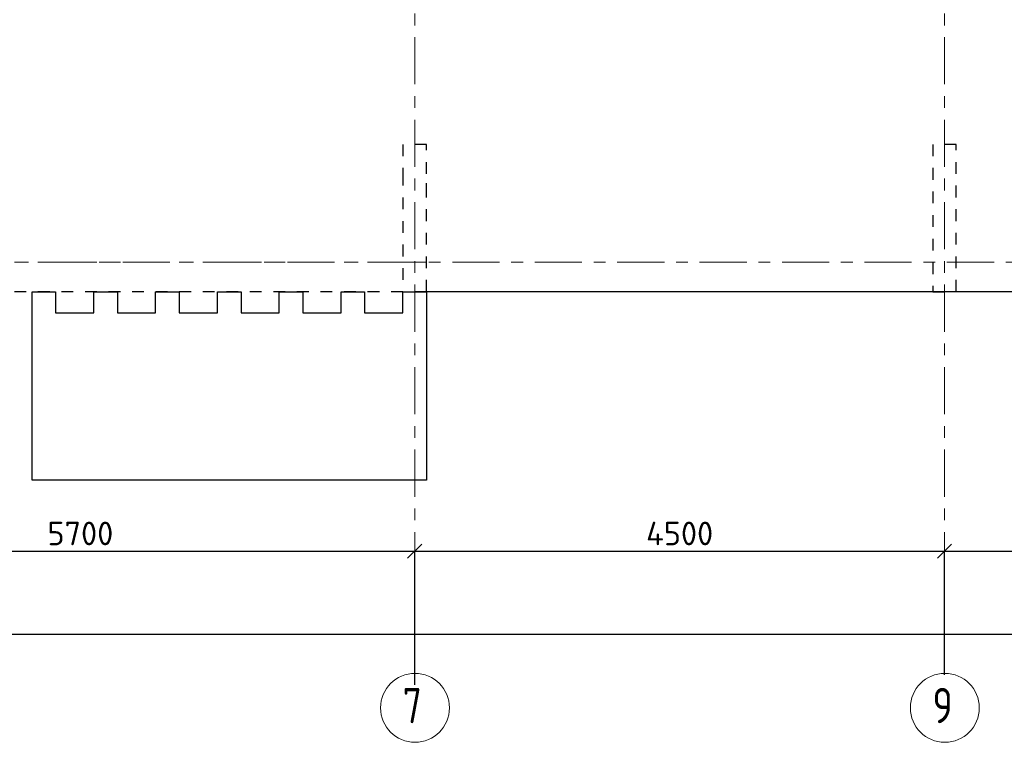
# Model space of a CAD drawing. Header units: metres. Extents: x -38 to 93, y -15 to 21.
# Tile 34 of 256: x 16.09 to 24.46, y -4.07 to 2.06. Entities that reach past the tile are written whole.
import ezdxf

# ---------------------------------------------------------------- set-up
doc = ezdxf.new("R2010")
doc.units = ezdxf.units.M
doc.header["$PDMODE"] = 65
for name, pattern in [('______11', [0.5, 0.4, -0.05, 0, -0.05]), ('______2', [0.0405, 0.03, -0.0105]), ('______3', [0.5, 0.4, -0.1]), ('______5', [1.1, 0.8, -0.1, 0.1, -0.1])]:
    doc.linetypes.add(name, pattern=pattern)
for name, color, linetype, lineweight in [('XR$1$Осевая линия (1)', 7, '______5', 13), ('XR$1$Размерная линия (1)', 7, 'Continuous', 13), ('XR$4$Балка (1)', 7, '______3', 13), ('XR$4$Перекрытие (1)', 7, 'Continuous', 35)]:
    doc.layers.add(name, color=color, linetype=linetype, lineweight=lineweight)
doc.layers.add('XR$6$Стена_ бетон несущ.', color=7, linetype='Continuous', lineweight=70, true_color=0xb4b496)
doc.styles.add('ISOCPEUR', font='txt')
doc.dimstyles.new('DIMSTYLE_3', dxfattribs={"dimtxt": 0.2, "dimasz": 0.2, "dimexe": 0, "dimexo": 0, "dimgap": 0.1, "dimtad": 2, "dimdec": 0, "dimlfac": 1000, "dimrnd": 5, "dimzin": 12, "dimdsep": 46, "dimtxsty": 'ISOCPEUR', "dimblk1": 'ALL_ML_STRICH', "dimblk2": 'ALL_ML_STRICH', "dimsah": 1, "dimcen": 0, "dimclrd": 7, "dimclre": 256, "dimclrt": 7, "dimadec": 0, "dimazin": 0, "dimtfac": 1, "dimtdec": 0, "dimtix": 1, "dimtmove": 2, "dimatfit": 3, "dimfxl": 0, "dimtzin": 0, "dimlwd": 0, "dimlwe": -3, "dimarcsym": 0})

# ---------------------------------------------------------------- blocks, each defined once
blk = doc.blocks.new('ALL_ML_STRICH')
at = {"color": 0, "linetype": 'ByBlock', "lineweight": -2}
for p, q in [((0, -0.5), (0, 0.5)), ((-1, 0), (0.5, 0)), ((-0.3, -0.3), (0.3, 0.3))]:
    blk.add_line(p, q, dxfattribs=at)
blk = doc.blocks.new('*D11')
at = {"layer": 'DEFPOINTS', "color": 7, "linetype": 'Continuous', "lineweight": 13, "transparency": 33554687}
for p in [(0.5, -3.1033), (0.5, -3.1563), (61.6, -3.1401)]:
    blk.add_point(p, dxfattribs=at)
at = {"layer": 'XR$1$Размерная линия (1)', "color": 9, "linetype": 'Continuous', "lineweight": -2, "true_color": 0xc7c7c7, "transparency": 33554687}
for p, q in [((0.5, -3.1233), (0.5, -3.1563)), ((61.6, -3.1563), (61.6, -3.1563))]:
    blk.add_line(p, q, dxfattribs=at)
at = {"layer": 'XR$1$Размерная линия (1)', "color": 7, "linetype": 'Continuous', "lineweight": -2, "transparency": 33554687}
blk.add_line((0.5, -3.1563), (61.6, -3.1563), dxfattribs=at)
at = {"layer": 'XR$1$Размерная линия (1)', "color": 7, "linetype": 'Continuous', "lineweight": 13, "transparency": 33554687, "xscale": 0.2, "yscale": 0.2, "zscale": 0.2, "rotation": 180}
blk.add_blockref('ALL_ML_STRICH', (0.5, -3.1563), dxfattribs=at)
at = {"layer": 'XR$1$Размерная линия (1)', "color": 7, "linetype": 'Continuous', "lineweight": 13, "transparency": 33554687, "xscale": 0.2, "yscale": 0.2, "zscale": 0.2}
blk.add_blockref('ALL_ML_STRICH', (61.6, -3.1563), dxfattribs=at)
at = {"layer": 'XR$1$Размерная линия (1)', "color": 7, "linetype": 'Continuous', "lineweight": 13, "transparency": 33554687, "insert": (31.1, -3.0063), "char_height": 0.2, "width": 1, "attachment_point": 5, "style": 'ISOCPEUR'}
blk.add_mtext('\\A1;{61100}', dxfattribs=at)
blk = doc.blocks.new('*D15')
at = {"layer": 'DEFPOINTS', "color": 7, "linetype": 'Continuous', "lineweight": 13, "transparency": 33554687}
for p in [(13.75, -2.452), (13.75, -3.5132), (19.45, -3.6075)]:
    blk.add_point(p, dxfattribs=at)
at = {"layer": 'XR$1$Размерная линия (1)', "color": 9, "linetype": 'Continuous', "lineweight": -2, "true_color": 0xc7c7c7, "transparency": 33554687}
for p, q in [((13.75, -3.4932), (13.75, -2.452)), ((19.45, -3.5875), (19.45, -2.452))]:
    blk.add_line(p, q, dxfattribs=at)
at = {"layer": 'XR$1$Размерная линия (1)', "color": 7, "linetype": 'Continuous', "lineweight": -2, "transparency": 33554687}
blk.add_line((13.75, -2.452), (19.45, -2.452), dxfattribs=at)
at = {"layer": 'XR$1$Размерная линия (1)', "color": 7, "linetype": 'Continuous', "lineweight": 13, "transparency": 33554687, "xscale": 0.2, "yscale": 0.2, "zscale": 0.2, "rotation": 180}
blk.add_blockref('ALL_ML_STRICH', (13.75, -2.452), dxfattribs=at)
at = {"layer": 'XR$1$Размерная линия (1)', "color": 7, "linetype": 'Continuous', "lineweight": 13, "transparency": 33554687, "xscale": 0.2, "yscale": 0.2, "zscale": 0.2}
blk.add_blockref('ALL_ML_STRICH', (19.45, -2.452), dxfattribs=at)
at = {"layer": 'XR$1$Размерная линия (1)', "color": 7, "linetype": 'Continuous', "lineweight": 13, "transparency": 33554687, "insert": (16.61, -2.302), "char_height": 0.2, "width": 0.8, "attachment_point": 5, "style": 'ISOCPEUR'}
blk.add_mtext('\\A1;{5700}', dxfattribs=at)
blk = doc.blocks.new('*D16')
at = {"layer": 'DEFPOINTS', "color": 7, "linetype": 'Continuous', "lineweight": 13, "transparency": 33554687}
for p in [(19.45, -2.452), (23.95, -3.5208), (19.45, -3.6075)]:
    blk.add_point(p, dxfattribs=at)
at = {"layer": 'XR$1$Размерная линия (1)', "color": 9, "linetype": 'Continuous', "lineweight": -2, "true_color": 0xc7c7c7, "transparency": 33554687}
for p, q in [((19.45, -3.5875), (19.45, -2.452)), ((23.95, -3.5008), (23.95, -2.452))]:
    blk.add_line(p, q, dxfattribs=at)
at = {"layer": 'XR$1$Размерная линия (1)', "color": 7, "linetype": 'Continuous', "lineweight": -2, "transparency": 33554687}
blk.add_line((19.45, -2.452), (23.95, -2.452), dxfattribs=at)
at = {"layer": 'XR$1$Размерная линия (1)', "color": 7, "linetype": 'Continuous', "lineweight": 13, "transparency": 33554687, "xscale": 0.2, "yscale": 0.2, "zscale": 0.2, "rotation": 180}
blk.add_blockref('ALL_ML_STRICH', (19.45, -2.452), dxfattribs=at)
at = {"layer": 'XR$1$Размерная линия (1)', "color": 7, "linetype": 'Continuous', "lineweight": 13, "transparency": 33554687, "xscale": 0.2, "yscale": 0.2, "zscale": 0.2}
blk.add_blockref('ALL_ML_STRICH', (23.95, -2.452), dxfattribs=at)
at = {"layer": 'XR$1$Размерная линия (1)', "color": 7, "linetype": 'Continuous', "lineweight": 13, "transparency": 33554687, "insert": (21.7, -2.302), "char_height": 0.2, "width": 0.8, "attachment_point": 5, "style": 'ISOCPEUR'}
blk.add_mtext('\\A1;{4500}', dxfattribs=at)
blk = doc.blocks.new('*D17')
at = {"layer": 'DEFPOINTS', "color": 7, "linetype": 'Continuous', "lineweight": 13, "transparency": 33554687}
for p in [(23.95, -2.452), (23.95, -3.5208), (28.45, -3.6233)]:
    blk.add_point(p, dxfattribs=at)
at = {"layer": 'XR$1$Размерная линия (1)', "color": 9, "linetype": 'Continuous', "lineweight": -2, "true_color": 0xc7c7c7, "transparency": 33554687}
for p, q in [((23.95, -3.5008), (23.95, -2.452)), ((28.45, -3.6033), (28.45, -2.452))]:
    blk.add_line(p, q, dxfattribs=at)
at = {"layer": 'XR$1$Размерная линия (1)', "color": 7, "linetype": 'Continuous', "lineweight": -2, "transparency": 33554687}
blk.add_line((23.95, -2.452), (28.45, -2.452), dxfattribs=at)
at = {"layer": 'XR$1$Размерная линия (1)', "color": 7, "linetype": 'Continuous', "lineweight": 13, "transparency": 33554687, "xscale": 0.2, "yscale": 0.2, "zscale": 0.2, "rotation": 180}
blk.add_blockref('ALL_ML_STRICH', (23.95, -2.452), dxfattribs=at)
at = {"layer": 'XR$1$Размерная линия (1)', "color": 7, "linetype": 'Continuous', "lineweight": 13, "transparency": 33554687, "xscale": 0.2, "yscale": 0.2, "zscale": 0.2}
blk.add_blockref('ALL_ML_STRICH', (28.45, -2.452), dxfattribs=at)
at = {"layer": 'XR$1$Размерная линия (1)', "color": 7, "linetype": 'Continuous', "lineweight": 13, "transparency": 33554687, "insert": (26.2, -2.302), "char_height": 0.2, "width": 0.8, "attachment_point": 5, "style": 'ISOCPEUR'}
blk.add_mtext('\\A1;{4500}', dxfattribs=at)

msp = doc.modelspace()

# ---------------------------------------------------------------- linework, layer by layer
at = {"layer": 'XR$1$Осевая линия (1)', "color": 253, "linetype": '______11', "lineweight": 13, "true_color": 0xa0a0a0, "transparency": 33554687}
for p, q in [((19.45, -3.39), (19.45, 8.13)), ((23.95, -3.39), (23.95, 8.13)), ((-2.63, 0), (62.6, 0))]:
    msp.add_line(p, q, dxfattribs=at)
at = {"layer": 'XR$1$Осевая линия (1)', "color": 7, "linetype": 'Continuous', "lineweight": 13, "transparency": 33554687}
for centre in [(19.4524, -3.7819), (23.9524, -3.7819)]:
    msp.add_circle(centre, 0.2924, dxfattribs=at)
at = {"layer": 'XR$4$Балка (1)', "color": 7, "linetype": '______2', "lineweight": 18, "transparency": 33554687}
for p, q in [((19.55, 0.0002), (13.6501, 0.0002)), ((19.55, -0.2495), (19.55, 0.0002))]:
    msp.add_line(p, q, dxfattribs=at)
at = {"layer": 'XR$4$Балка (1)', "color": 7, "linetype": '______2', "lineweight": 25, "transparency": 33554687}
msp.add_line((19.55, -0.2498), (13.6501, -0.2498), dxfattribs=at)
at = {"layer": 'XR$4$Перекрытие (1)', "color": 7, "linetype": 'Continuous', "lineweight": 25, "transparency": 33554687}
for p, q in [((16.1997, -0.4299), (16.1997, -0.2499)), ((16.1997, -0.2499), (16.3997, -0.2499)), ((16.3997, -0.2499), (16.3997, -0.4299)), ((16.7247, -0.4299), (16.7247, -0.2499)), ((16.7247, -0.2499), (16.9247, -0.2499)), ((16.9247, -0.2499), (16.9247, -0.4299)), ((17.2497, -0.4299), (17.2497, -0.2499)), ((17.2497, -0.2499), (17.4497, -0.2499)), ((17.4497, -0.2499), (17.4497, -0.4299)), ((17.7747, -0.4299), (17.7747, -0.2499)), ((17.7747, -0.2499), (17.9747, -0.2499)), ((17.9747, -0.2499), (17.9747, -0.4299)), ((18.2997, -0.4299), (18.2997, -0.2499)), ((18.2997, -0.2499), (18.4997, -0.2499)), ((18.4997, -0.2499), (18.4997, -0.4299)), ((18.8247, -0.4299), (18.8247, -0.2499)), ((18.8247, -0.2499), (19.0247, -0.2499)), ((19.0247, -0.2499), (19.0247, -0.4299)), ((19.3497, -0.4299), (19.3497, -0.2499)), ((19.3497, -0.2499), (19.5497, -0.2499)), ((19.5497, -0.2499), (19.5497, -0.4299)), ((32.675, -0.25), (19.55, -0.2498)), ((16.1997, -1.8498), (16.1997, -0.4299)), ((16.3997, -0.4298), (16.7247, -0.4298)), ((16.9247, -0.4298), (17.2497, -0.4298)), ((17.4497, -0.4298), (17.7747, -0.4298)), ((17.9747, -0.4298), (18.2997, -0.4298)), ((18.4997, -0.4298), (18.8247, -0.4298)), ((19.0247, -0.4298), (19.3497, -0.4298)), ((19.5497, -0.4299), (19.5497, -1.8498)), ((19.5497, -1.8498), (16.1997, -1.8498))]:
    msp.add_line(p, q, dxfattribs=at)
at = {"layer": 'XR$4$Перекрытие (1)', "color": 7, "linetype": '______2', "lineweight": 18, "transparency": 33554687}
msp.add_line((19.55, -0.2495), (19.55, -0.2498), dxfattribs=at)
at = {"layer": 'XR$6$Стена_ бетон несущ.', "color": 253, "linetype": '______2', "lineweight": -3, "true_color": 0xa0a0a0, "transparency": 33554687}
for p, q in [((19.55, 1), (19.35, 1)), ((19.35, 1), (19.35, 0.75)), ((19.55, 0.75), (19.55, 1)), ((24.05, 1), (23.85, 1)), ((23.85, 1), (23.85, -0.25)), ((24.05, -0.25), (24.05, 1)), ((19.35, 0.75), (19.35, -0.25)), ((19.55, 0.5702), (19.55, 0.75)), ((19.55, -0.25), (19.55, 0.5702)), ((19.35, -0.25), (19.55, -0.25)), ((23.85, -0.25), (24.05, -0.25))]:
    msp.add_line(p, q, dxfattribs=at)

# ---------------------------------------------------------------- texts
at = {"layer": 'XR$1$Осевая линия (1)', "color": 7, "linetype": 'Continuous', "lineweight": 13, "transparency": 33554687, "char_height": 0.3, "width": 0.326407, "attachment_point": 7, "style": 'ISOCPEUR'}
for s, insert in [('\\W0.78;7', (19.3474, -3.9124)), ('\\W0.78;9', (23.8474, -3.9124))]:
    msp.add_mtext(s, dxfattribs=dict(at, insert=insert))

# ---------------------------------------------------------------- dimensions: what is measured, and where the dimension line sits
at = {"layer": 'XR$1$Размерная линия (1)', "color": 7, "linetype": 'Continuous', "lineweight": 13, "transparency": 33554687}
for base, p1, p2, picture, middle in [((19.45, -2.452), (13.75, -3.4932), (19.45, -3.5875), '*D15', (16.61, -2.302)), ((23.95, -2.452), (19.45, -3.5875), (23.95, -3.5008), '*D16', (21.7, -2.302)), ((28.45, -2.452), (23.95, -3.5008), (28.45, -3.6033), '*D17', (26.2, -2.302)), ((61.6, -3.1563), (0.5, -3.1233), (61.6, -3.1563), '*D11', (31.1, -3.0063))]:
    dim = msp.add_linear_dim(base=base, p1=p1, p2=p2, dimstyle='DIMSTYLE_3', override={"dimpost": '<>', "dimclrd": 7, "dimclre": 9, "dimclrt": 7, "dimlwd": 0, "dimlwe": 65533}, dxfattribs=at)
    dim.commit()
    dim.dimension.update_dxf_attribs({"geometry": picture, "text_midpoint": middle, "dimtype": 160})

doc.saveas('drawing.dxf')
